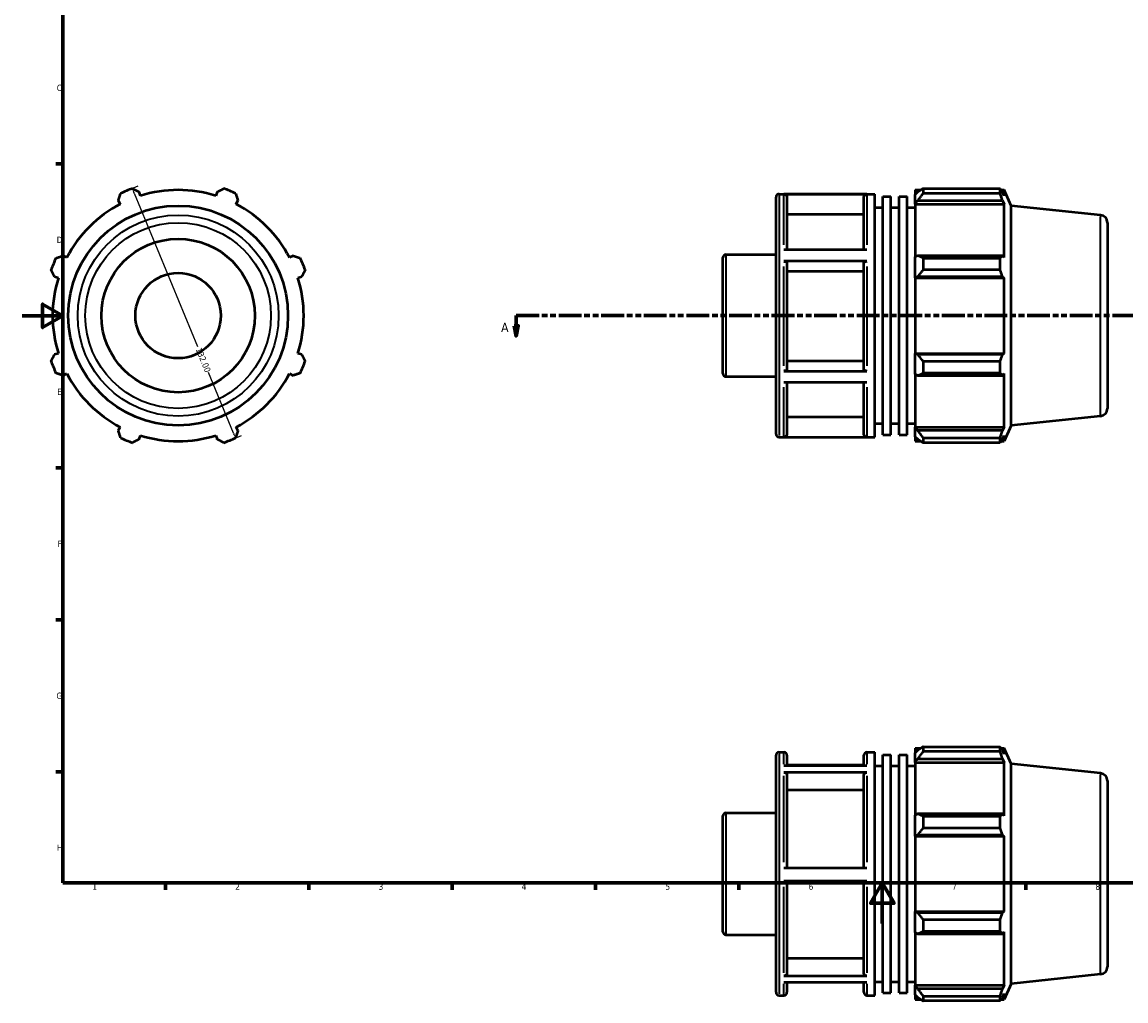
# Model space of a CAD drawing. Header units: millimetres. Extents: x 0 to 905, y -38 to 919.
# Tile 1 of 4: x 0 to 540, y -38 to 441. Entities that reach past the tile are written whole.
import ezdxf

# ---------------------------------------------------------------- set-up
doc = ezdxf.new("R2010")
doc.units = ezdxf.units.MM
doc.linetypes.add('DOUBLE_DASH_CHAIN', pattern=[1.2403, 0.6614, -0.0827, 0.1654, -0.0827, 0.1654, -0.0827])
for name, color, linetype, lineweight in [('Border (ANSI)', 7, 'Continuous', 70), ('Dimension (ANSI)', 7, 'Continuous', 25), ('Section Line (ANSI)', 7, 'DOUBLE_DASH_CHAIN', 70), ('Visible (ANSI)', 7, 'Continuous', 50), ('Visible Narrow (ANSI)', 7, 'Continuous', 35)]:
    doc.layers.add(name, color=color, linetype=linetype, lineweight=lineweight)
doc.styles.add('Label Text (ANSI)', font='tahoma.ttf')
doc.styles.add('Note Text (ANSI)', font='tahoma.ttf')
doc.dimstyles.new('Default - mm (ANSI)', dxfattribs={"dimtxt": 3.048, "dimasz": 2.5, "dimexe": 3.175, "dimexo": 1.6002, "dimgap": 0.8, "dimtad": 0, "dimtoh": 1, "dimrnd": 1e-08, "dimzin": 4, "dimdsep": 46, "dimtxsty": 'Note Text (ANSI)', "dimcen": 0.09, "dimdle": 10, "dimclrd": 256, "dimclre": 256, "dimclrt": 256, "dimadec": 1, "dimazin": 1, "dimtfac": 1, "dimtofl": 0, "dimtmove": 0, "dimatfit": 3, "dimfxl": 1, "dimtolj": 1, "dimtzin": 4, "dimlwd": -1, "dimlwe": -1, "dimarcsym": 0})

# ---------------------------------------------------------------- blocks, each defined once
blk = doc.blocks.new('Borders Default Border')
at = {"layer": 'Border (ANSI)'}
for p, q in [((20, 371.25), (16.55, 371.25)), ((20, 222.75), (16.55, 222.75)), ((20, 148.5), (16.55, 148.5)), ((20, 74.25), (16.55, 74.25)), ((70.08, 20), (70.08, 16.55)), ((140.17, 20), (140.17, 16.55)), ((210.25, 20), (210.25, 16.55)), ((280.33, 20), (280.33, 16.55)), ((350.42, 20), (350.42, 16.55)), ((490.58, 20), (490.58, 16.55))]:
    blk.add_line(p, q, dxfattribs=at)
at = {"layer": 'Border (ANSI)', "flags": 128}
for points in [[(20, 20), (20, 574), (821, 574), (821, 20), (20, 20)], [(0, 297), (20, 297), (10, 302.77), (10, 291.23), (20, 297)], [(420.5, 0), (420.5, 20), (414.73, 10), (426.27, 10), (420.5, 20)]]:
    blk.add_lwpolyline(points, dxfattribs=at)
at = {"layer": 'Border (ANSI)', "char_height": 3.05, "attachment_point": 7, "style": 'Note Text (ANSI)'}
for s, insert in [('C', (16.95, 406.8)), ('D', (16.96, 332.6)), ('E', (17.21, 258.35)), ('F', (17.29, 184.1)), ('G', (16.81, 109.79)), ('H', (16.97, 35.6)), ('1', (34.35, 16.55)), ('2', (104.2, 16.55)), ('3', (174.26, 16.49)), ('4', (244.23, 16.55)), ('5', (314.48, 16.49)), ('6', (384.49, 16.49)), ('7', (454.6, 16.55)), ('8', (524.63, 16.48))]:
    blk.add_mtext(s, dxfattribs=dict(at, insert=insert))
blk = doc.blocks.new('2dTransSection0')
at = {"layer": 'Section Line (ANSI)', "linetype": 'DOUBLE_DASH_CHAIN', "ltscale": 16.783997}
blk.add_line((241.5, 297.11), (689.87, 297.11), dxfattribs=at)
at = {"layer": 'Section Line (ANSI)', "linetype": 'Continuous'}
for p, q in [((241.5, 297.11), (252.71, 297.11)), ((241.5, 297.11), (241.5, 292.11)), ((678.66, 297.11), (689.87, 297.11)), ((689.87, 297.11), (689.87, 292.11)), ((240.5, 292.11), (241.5, 287.11)), ((242.5, 292.11), (240.5, 292.11)), ((241.5, 292.11), (241.5, 287.11)), ((241.5, 287.11), (242.5, 292.11)), ((688.87, 292.11), (689.87, 287.11)), ((690.87, 292.11), (688.87, 292.11)), ((689.87, 292.11), (689.87, 287.11)), ((689.87, 287.11), (690.87, 292.11))]:
    blk.add_line(p, q, dxfattribs=at)
at = {"layer": 'Section Line (ANSI)', "linetype": 'Continuous', "flags": 128}
for points in [[(240.5, 292.11), (241.5, 287.11), (242.5, 292.11), (240.5, 292.11)], [(688.87, 292.11), (689.87, 287.11), (690.87, 292.11), (688.87, 292.11)]]:
    blk.add_lwpolyline(points, dxfattribs=at)
at = {"layer": 'Section Line (ANSI)'}
for points in [[(240.5, 292.11), (241.5, 287.11), (242.5, 292.11), (240.5, 292.11)], [(688.87, 292.11), (689.87, 287.11), (690.87, 292.11), (688.87, 292.11)]]:
    blk.add_solid(points, dxfattribs=at)
at = {"layer": 'Section Line (ANSI)', "char_height": 4.57, "attachment_point": 7, "style": 'Label Text (ANSI)'}
for insert in [(234.13, 289.04), (693.34, 289.04)]:
    blk.add_mtext('A', dxfattribs=dict(at, insert=insert))
blk = doc.blocks.new('*D10')
at = {"layer": 'Defpoints', "color": 0, "transparency": 16777216}
for p in [(51.02, 358.08), (101.54, 236.13), (104.32, 237.28)]:
    blk.add_point(p, dxfattribs=at)
at = {"layer": 'Dimension (ANSI)', "transparency": 16777216}
for p, q in [((52.5, 358.7), (56.74, 360.45)), ((54.76, 356.93), (85.82, 281.94)), ((103.36, 239.59), (91.05, 269.31)), ((103.02, 236.74), (107.25, 238.5))]:
    blk.add_line(p, q, dxfattribs=at)
for points in [[(55.14, 357.09), (54.38, 356.77), (53.8, 359.24)], [(103.75, 239.75), (102.98, 239.43), (104.32, 237.28)]]:
    blk.add_solid(points, dxfattribs=at)
at = {"layer": 'Dimension (ANSI)', "transparency": 16777216, "insert": (87.59, 281.81), "char_height": 3.048, "attachment_point": 1, "rotation": 292.5, "style": 'Note Text (ANSI)'}
blk.add_mtext('\\A1;132.00', dxfattribs=at)

msp = doc.modelspace()

# ---------------------------------------------------------------- linework, layer by layer
at = {"layer": 'Visible (ANSI)'}
for p, q in [((57.823, 355.647), (57.228, 357.536)), ((95.333, 357.536), (94.738, 355.647)), ((370.031, 356.508), (416.874, 356.508)), ((413.003, 356.398), (372.403, 356.398)), ((416.874, 237.708), (416.874, 356.508)), ((436.531, 358.488), (436.531, 356.277)), ((436.531, 358.488), (439.341, 358.488)), ((437.851, 357.536), (436.531, 356.277)), ((436.531, 352.138), (436.531, 356.277)), ((440.491, 359.209), (440.491, 356.823)), ((440.491, 359.209), (478.05, 359.209)), ((478.05, 356.823), (440.491, 356.823)), ((478.05, 356.823), (478.05, 359.209)), ((478.563, 358.488), (480.107, 358.488)), ((480.107, 355.647), (479.226, 357.536)), ((483.531, 350.798), (480.107, 358.488)), ((480.107, 355.647), (480.107, 358.488)), ((47.024, 353.309), (47.938, 351.553)), ((104.623, 351.553), (105.537, 353.309)), ((368.531, 239.208), (368.531, 355.008)), ((373.903, 354.895), (373.903, 329.359)), ((411.503, 329.359), (411.503, 354.895)), ((420.806, 238.896), (420.806, 355.32)), ((420.806, 355.32), (424.737, 355.32)), ((424.737, 238.896), (424.737, 355.32)), ((428.668, 238.896), (428.668, 355.32)), ((428.668, 355.32), (432.6, 355.32)), ((432.6, 238.896), (432.6, 355.32)), ((436.531, 352.138), (437.851, 353.309)), ((436.531, 351.553), (436.531, 352.138)), ((436.531, 351.553), (436.531, 325.755)), ((436.531, 351.553), (480.107, 351.553)), ((437.851, 353.309), (479.226, 353.309)), ((479.226, 353.309), (480.107, 351.553)), ((480.107, 325.45), (480.107, 351.553)), ((483.531, 243.418), (483.531, 350.798)), ((527.173, 346.211), (483.531, 350.798)), ((411.503, 346.476), (373.903, 346.476)), ((416.874, 349.908), (420.806, 349.908)), ((424.737, 349.908), (428.668, 349.908)), ((432.6, 349.908), (436.531, 349.908)), ((530.531, 342.482), (530.531, 251.735)), ((372.403, 329.359), (413.003, 329.359)), ((21.836, 325.45), (20.08, 326.365)), ((132.482, 326.365), (130.725, 325.45)), ((342.531, 268.801), (342.531, 325.415)), ((344.031, 326.915), (368.531, 326.915)), ((437.851, 326.365), (436.531, 325.755)), ((436.531, 315.764), (436.531, 325.755)), ((479.226, 326.365), (437.851, 326.365)), ((440.491, 325.218), (440.491, 319.456)), ((440.491, 325.218), (478.05, 325.218)), ((478.05, 319.456), (478.05, 325.218)), ((480.107, 325.45), (479.226, 326.365)), ((413.003, 323.626), (372.403, 323.626)), ((373.903, 322.875), (373.903, 270.785)), ((411.503, 318.665), (373.903, 318.665)), ((411.503, 270.785), (411.503, 322.875)), ((478.05, 319.456), (440.491, 319.456)), ((15.853, 316.161), (17.741, 315.565)), ((134.82, 315.565), (136.708, 316.161)), ((436.531, 315.764), (437.851, 316.161)), ((436.531, 315.565), (436.531, 315.764)), ((436.531, 315.565), (436.531, 278.651)), ((436.531, 315.565), (480.107, 315.565)), ((437.851, 316.161), (479.226, 316.161)), ((479.226, 316.161), (480.107, 315.565)), ((480.107, 278.651), (480.107, 315.565)), ((17.741, 278.651), (15.853, 278.055)), ((136.708, 278.055), (134.82, 278.651)), ((436.531, 278.452), (436.531, 278.651)), ((436.531, 278.651), (480.107, 278.651)), ((437.851, 278.055), (436.531, 278.452)), ((436.531, 268.461), (436.531, 278.452)), ((479.226, 278.055), (437.851, 278.055)), ((480.107, 278.651), (479.226, 278.055)), ((372.403, 270.034), (413.003, 270.034)), ((373.903, 274.992), (411.503, 274.992)), ((440.491, 274.76), (440.491, 268.998)), ((440.491, 274.76), (478.05, 274.76)), ((478.05, 268.998), (478.05, 274.76)), ((20.08, 267.852), (21.836, 268.766)), ((130.725, 268.766), (132.482, 267.852)), ((344.031, 267.301), (368.531, 267.301)), ((436.531, 268.461), (437.851, 267.852)), ((436.531, 268.461), (436.531, 242.663)), ((437.851, 267.852), (479.226, 267.852)), ((478.05, 268.998), (440.491, 268.998)), ((479.226, 267.852), (480.107, 268.766)), ((480.107, 242.663), (480.107, 268.766)), ((413.003, 264.336), (372.403, 264.336)), ((373.903, 264.336), (373.903, 239.285)), ((411.503, 239.285), (411.503, 264.336)), ((373.903, 247.698), (411.503, 247.698)), ((416.874, 244.308), (420.806, 244.308)), ((424.737, 244.308), (428.668, 244.308)), ((432.6, 244.308), (436.531, 244.308)), ((483.531, 243.418), (480.107, 235.728)), ((527.173, 248.005), (483.531, 243.418)), ((47.938, 242.663), (47.024, 240.907)), ((57.228, 236.681), (57.823, 238.569)), ((94.738, 238.569), (95.333, 236.681)), ((105.537, 240.907), (104.623, 242.663)), ((370.031, 237.708), (416.874, 237.708)), ((372.403, 237.783), (413.003, 237.783)), ((420.806, 238.896), (424.737, 238.896)), ((428.668, 238.896), (432.6, 238.896)), ((436.531, 242.078), (436.531, 242.663)), ((436.531, 242.663), (480.107, 242.663)), ((436.531, 237.94), (436.531, 242.078)), ((437.851, 240.907), (436.531, 242.078)), ((436.531, 237.94), (437.851, 236.681)), ((436.531, 237.94), (436.531, 235.728)), ((479.226, 240.907), (437.851, 240.907)), ((480.107, 242.663), (479.226, 240.907)), ((479.226, 236.681), (480.107, 238.569)), ((480.107, 235.728), (480.107, 238.569)), ((436.531, 235.728), (439.341, 235.728)), ((440.491, 237.393), (440.491, 235.007)), ((440.491, 237.393), (478.05, 237.393)), ((478.05, 235.007), (440.491, 235.007)), ((478.05, 235.007), (478.05, 237.393)), ((478.563, 235.728), (480.107, 235.728)), ((440.491, 86.449), (440.491, 84.063)), ((440.491, 86.449), (478.05, 86.449)), ((478.05, 84.063), (478.05, 86.449)), ((368.531, -33.552), (368.531, 82.248)), ((370.031, 83.748), (372.403, 83.748)), ((373.903, 82.248), (373.903, 77.219)), ((411.503, 77.219), (411.503, 82.248)), ((413.003, 83.748), (416.874, 83.748)), ((416.874, -35.052), (416.874, 83.748)), ((420.806, -33.864), (420.806, 82.56)), ((420.806, 82.56), (424.737, 82.56)), ((424.737, -33.864), (424.737, 82.56)), ((428.668, -33.864), (428.668, 82.56)), ((428.668, 82.56), (432.6, 82.56)), ((432.6, -33.864), (432.6, 82.56)), ((436.531, 85.728), (436.531, 83.517)), ((436.531, 85.728), (439.341, 85.728)), ((437.851, 84.776), (436.531, 83.517)), ((436.531, 79.378), (436.531, 83.517)), ((478.05, 84.063), (440.491, 84.063)), ((478.563, 85.728), (480.107, 85.728)), ((480.107, 82.887), (479.226, 84.776)), ((483.531, 78.038), (480.107, 85.728)), ((480.107, 82.887), (480.107, 85.728)), ((372.403, 77.219), (413.003, 77.219)), ((411.503, 77.5), (373.903, 77.5)), ((416.874, 77.148), (420.806, 77.148)), ((424.737, 77.148), (428.668, 77.148)), ((432.6, 77.148), (436.531, 77.148)), ((436.531, 79.378), (437.851, 80.549)), ((436.531, 78.793), (436.531, 79.378)), ((436.531, 78.793), (436.531, 52.995)), ((436.531, 78.793), (480.107, 78.793)), ((437.851, 80.549), (479.226, 80.549)), ((479.226, 80.549), (480.107, 78.793)), ((480.107, 52.69), (480.107, 78.793)), ((483.531, -29.342), (483.531, 78.038)), ((527.173, 73.451), (483.531, 78.038)), ((413.003, 73.889), (372.403, 73.889)), ((373.903, 72.588), (373.903, 27.337)), ((411.503, 27.337), (411.503, 72.588)), ((411.503, 65.297), (373.903, 65.297)), ((530.531, 69.722), (530.531, -21.025)), ((344.031, 54.155), (368.531, 54.155)), ((342.531, -3.959), (342.531, 52.655)), ((437.851, 53.604), (436.531, 52.995)), ((436.531, 43.004), (436.531, 52.995)), ((479.226, 53.604), (437.851, 53.604)), ((440.491, 52.458), (440.491, 46.696)), ((440.491, 52.458), (478.05, 52.458)), ((478.05, 46.696), (478.05, 52.458)), ((480.107, 52.69), (479.226, 53.604)), ((436.531, 43.004), (437.851, 43.401)), ((437.851, 43.401), (479.226, 43.401)), ((478.05, 46.696), (440.491, 46.696)), ((479.226, 43.401), (480.107, 42.805)), ((436.531, 42.805), (436.531, 43.004)), ((436.531, 42.805), (436.531, 5.891)), ((436.531, 42.805), (480.107, 42.805)), ((480.107, 5.891), (480.107, 42.805)), ((372.403, 27.337), (413.003, 27.337)), ((413.003, 20.737), (372.403, 20.737)), ((373.903, 20.737), (373.903, -24.233)), ((411.503, -24.233), (411.503, 20.737)), ((436.531, 5.692), (436.531, 5.891)), ((436.531, 5.891), (480.107, 5.891)), ((436.531, -4.299), (436.531, 5.692)), ((437.851, 5.295), (436.531, 5.692)), ((480.107, 5.891), (479.226, 5.295)), ((479.226, 5.295), (437.851, 5.295)), ((440.491, 2), (440.491, -3.762)), ((440.491, 2), (478.05, 2)), ((478.05, -3.762), (478.05, 2)), ((436.531, -4.299), (436.531, -30.097)), ((436.531, -4.299), (437.851, -4.908)), ((437.851, -4.908), (479.226, -4.908)), ((478.05, -3.762), (440.491, -3.762)), ((479.226, -4.908), (480.107, -3.994)), ((480.107, -30.097), (480.107, -3.994)), ((344.031, -5.459), (368.531, -5.459)), ((373.903, -16.947), (411.503, -16.947)), ((372.403, -25.534), (413.003, -25.534)), ((527.173, -24.755), (483.531, -29.342)), ((413.003, -28.804), (372.403, -28.804)), ((373.903, -28.804), (373.903, -33.552)), ((411.503, -33.552), (411.503, -28.804)), ((416.874, -28.452), (420.806, -28.452)), ((424.737, -28.452), (428.668, -28.452)), ((432.6, -28.452), (436.531, -28.452)), ((436.531, -30.682), (436.531, -30.097)), ((436.531, -30.097), (480.107, -30.097)), ((436.531, -34.821), (436.531, -30.682)), ((437.851, -31.853), (436.531, -30.682)), ((479.226, -31.853), (437.851, -31.853)), ((480.107, -30.097), (479.226, -31.853)), ((483.531, -29.342), (480.107, -37.032)), ((370.031, -35.052), (372.403, -35.052)), ((413.003, -35.052), (416.874, -35.052)), ((420.806, -33.864), (424.737, -33.864)), ((428.668, -33.864), (432.6, -33.864)), ((436.531, -34.821), (436.531, -37.032)), ((436.531, -34.821), (437.851, -36.079)), ((436.531, -37.032), (439.341, -37.032)), ((440.491, -35.367), (440.491, -37.753)), ((440.491, -35.367), (478.05, -35.367)), ((478.05, -37.753), (440.491, -37.753)), ((478.05, -37.753), (478.05, -35.367)), ((478.563, -37.032), (480.107, -37.032)), ((479.226, -36.079), (480.107, -34.191)), ((480.107, -37.032), (480.107, -34.191))]:
    msp.add_line(p, q, dxfattribs=at)
for radius in [53.69, 37.5, 20.865]:
    msp.add_circle((76.281, 297.108), radius, dxfattribs=at)
for centre, radius, start, end in [((76.281, 297.108), 66, 109.79198, 115.20802), ((76.281, 297.108), 61.38, 72.5, 107.5), ((76.281, 297.108), 66, 64.79198, 70.20802), ((370.031, 355.008), 1.5, 90, 180), ((76.281, 297.108), 61.38, 117.5, 152.5), ((76.281, 297.108), 61.38, 27.5, 62.5), ((526.781, 342.482), 3.75, 0, 84), ((76.281, 297.108), 66, 154.79198, 160.20802), ((76.281, 297.108), 66, 19.79198, 25.20802), ((344.031, 325.415), 1.5, 90, 180), ((76.281, 297.108), 61.38, 162.5, 197.5), ((76.281, 297.108), 61.38, 342.5, 17.5), ((76.281, 297.108), 66, 199.79198, 205.20802), ((76.281, 297.108), 66, 334.79198, 340.20802), ((76.281, 297.108), 61.38, 207.5, 242.5), ((76.281, 297.108), 61.38, 297.5, 332.5), ((344.031, 268.801), 1.5, 180, 270), ((526.781, 251.735), 3.75, 276, 0), ((76.281, 297.108), 61.38, 252.5, 287.5), ((370.031, 239.208), 1.5, 180, 270), ((76.281, 297.108), 66, 244.79198, 250.20802), ((76.281, 297.108), 66, 289.79198, 295.20802), ((370.031, 82.248), 1.5, 90, 180), ((372.403, 82.248), 1.5, 0, 90), ((413.003, 82.248), 1.5, 90, 180), ((526.781, 69.722), 3.75, 0, 84), ((344.031, 52.655), 1.5, 90, 180), ((344.031, -3.959), 1.5, 180, 270), ((526.781, -21.025), 3.75, 276, 0), ((370.031, -33.552), 1.5, 180, 270), ((372.403, -33.552), 1.5, 270, 0), ((413.003, -33.552), 1.5, 180, 270)]:
    msp.add_arc(centre, radius, start, end, dxfattribs=at)
for points, weights in [([(47.024, 353.309), (47.586, 355.03), (48.171, 356.823)], [1.00379628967, 1.00230553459, 1]), ([(53.933, 359.209), (55.614, 358.355), (57.228, 357.536)], [1, 1.00230553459, 1.00379628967]), ([(95.333, 357.536), (96.947, 358.355), (98.629, 359.209)], [1.00379628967, 1.00230553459, 1]), ([(104.39, 356.823), (104.975, 355.03), (105.537, 353.309)], [1, 1.00230553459, 1.00379628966]), ([(440.491, 359.209), (439.118, 358.355), (437.851, 357.536)], [1.01220258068, 1.0088308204, 1.00464949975]), ([(437.851, 353.309), (439.118, 355.03), (440.491, 356.823)], [1.00464949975, 1.0088308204, 1.01220258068]), ([(478.05, 359.209), (478.662, 358.355), (479.226, 357.536)], [1, 1.00230553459, 1.00379628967]), ([(479.226, 353.309), (478.662, 355.03), (478.05, 356.823)], [1.00379628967, 1.00230553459, 1]), ([(16.566, 325.218), (18.359, 325.803), (20.08, 326.365)], [1, 1.00230553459, 1.00379628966]), ([(132.482, 326.365), (134.203, 325.803), (135.995, 325.218)], [1.00379628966, 1.00230553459, 1]), ([(440.491, 325.218), (439.118, 325.803), (437.851, 326.365)], [1.01220258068, 1.0088308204, 1.00464949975]), ([(478.05, 325.218), (478.662, 325.803), (479.226, 326.365)], [1, 1.00230553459, 1.00379628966]), ([(15.853, 316.161), (15.033, 317.775), (14.179, 319.456)], [1.00379628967, 1.00230553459, 1]), ([(138.382, 319.456), (137.528, 317.775), (136.708, 316.161)], [1, 1.00230553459, 1.00379628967]), ([(437.851, 316.161), (439.118, 317.775), (440.491, 319.456)], [1.00464949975, 1.0088308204, 1.01220258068]), ([(479.226, 316.161), (478.662, 317.775), (478.05, 319.456)], [1.00379628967, 1.00230553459, 1]), ([(14.179, 274.76), (15.033, 276.441), (15.853, 278.055)], [1, 1.00230553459, 1.00379628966]), ([(136.708, 278.055), (137.528, 276.441), (138.382, 274.76)], [1.00379628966, 1.00230553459, 1]), ([(440.491, 274.76), (439.118, 276.441), (437.851, 278.055)], [1.01220258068, 1.0088308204, 1.00464949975]), ([(478.05, 274.76), (478.662, 276.441), (479.226, 278.055)], [1, 1.00230553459, 1.00379628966]), ([(20.08, 267.852), (18.359, 268.413), (16.566, 268.998)], [1.00379628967, 1.00230553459, 1]), ([(135.995, 268.998), (134.203, 268.413), (132.482, 267.852)], [1, 1.00230553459, 1.00379628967]), ([(437.851, 267.852), (439.118, 268.413), (440.491, 268.998)], [1.00464949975, 1.0088308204, 1.01220258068]), ([(479.226, 267.852), (478.662, 268.413), (478.05, 268.998)], [1.00379628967, 1.00230553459, 1]), ([(48.171, 237.393), (47.586, 239.186), (47.024, 240.907)], [1, 1.00230553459, 1.00379628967]), ([(105.537, 240.907), (104.975, 239.186), (104.39, 237.393)], [1.00379628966, 1.00230553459, 1]), ([(440.491, 237.393), (439.118, 239.186), (437.851, 240.907)], [1.01220258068, 1.0088308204, 1.00464949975]), ([(478.05, 237.393), (478.662, 239.186), (479.226, 240.907)], [1, 1.00230553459, 1.00379628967]), ([(57.228, 236.681), (55.614, 235.861), (53.933, 235.007)], [1.00379628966, 1.00230553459, 1]), ([(98.629, 235.007), (96.947, 235.861), (95.333, 236.681)], [1, 1.00230553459, 1.00379628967]), ([(437.851, 236.681), (439.118, 235.861), (440.491, 235.007)], [1.00464949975, 1.0088308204, 1.01220258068]), ([(479.226, 236.681), (478.662, 235.861), (478.05, 235.007)], [1.00379628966, 1.00230553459, 1]), ([(440.491, 86.449), (439.118, 85.595), (437.851, 84.776)], [1.01220258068, 1.0088308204, 1.00464949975]), ([(478.05, 86.449), (478.662, 85.595), (479.226, 84.776)], [1, 1.00230553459, 1.00379628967]), ([(437.851, 80.549), (439.118, 82.27), (440.491, 84.063)], [1.00464949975, 1.0088308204, 1.01220258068]), ([(479.226, 80.549), (478.662, 82.27), (478.05, 84.063)], [1.00379628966, 1.00230553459, 1]), ([(440.491, 52.458), (439.118, 53.043), (437.851, 53.604)], [1.01220258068, 1.0088308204, 1.00464949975]), ([(478.05, 52.458), (478.662, 53.043), (479.226, 53.604)], [1, 1.00230553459, 1.00379628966]), ([(437.851, 43.401), (439.118, 45.015), (440.491, 46.696)], [1.00464949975, 1.0088308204, 1.01220258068]), ([(479.226, 43.401), (478.662, 45.015), (478.05, 46.696)], [1.00379628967, 1.00230553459, 1]), ([(440.491, 2), (439.118, 3.681), (437.851, 5.295)], [1.01220258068, 1.0088308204, 1.00464949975]), ([(478.05, 2), (478.662, 3.681), (479.226, 5.295)], [1, 1.00230553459, 1.00379628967]), ([(437.851, -4.908), (439.118, -4.347), (440.491, -3.762)], [1.00464949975, 1.0088308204, 1.01220258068]), ([(479.226, -4.908), (478.662, -4.347), (478.05, -3.762)], [1.00379628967, 1.00230553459, 1]), ([(440.491, -35.367), (439.118, -33.574), (437.851, -31.853)], [1.01220258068, 1.0088308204, 1.00464949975]), ([(478.05, -35.367), (478.662, -33.574), (479.226, -31.853)], [1, 1.00230553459, 1.00379628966]), ([(437.851, -36.079), (439.118, -36.899), (440.491, -37.753)], [1.00464949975, 1.0088308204, 1.01220258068]), ([(479.226, -36.079), (478.662, -36.899), (478.05, -37.753)], [1.00379628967, 1.00230553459, 1])]:
    msp.add_rational_spline(points, weights, degree=2, dxfattribs=at)
for points, knots in [([(372.403, 356.398), (372.588, 356.398), (372.805, 356.355), (373.147, 356.213), (373.332, 356.09), (373.594, 355.827), (373.717, 355.642), (373.859, 355.299), (373.903, 355.081), (373.903, 354.895)], [0, 0, 0, 0, 0.05550275, 0.05550275, 0.11105804, 0.11105804, 0.16667869, 0.16667869, 0.22235638, 0.22235638, 0.22235638, 0.22235638]), ([(411.503, 354.895), (411.503, 355.081), (411.546, 355.299), (411.688, 355.642), (411.811, 355.827), (412.073, 356.09), (412.258, 356.213), (412.6, 356.355), (412.818, 356.398), (413.003, 356.398)], [0.66708829, 0.66708829, 0.66708829, 0.66708829, 0.72276599, 0.72276599, 0.77838664, 0.77838664, 0.83394193, 0.83394193, 0.88944468, 0.88944468, 0.88944468, 0.88944468]), ([(372.403, 323.626), (372.588, 323.626), (372.805, 323.604), (373.147, 323.534), (373.332, 323.472), (373.594, 323.341), (373.717, 323.248), (373.859, 323.077), (373.903, 322.968), (373.903, 322.875)], [0, 0, 0, 0, 0.05550275, 0.05550275, 0.11105804, 0.11105804, 0.16667869, 0.16667869, 0.22235638, 0.22235638, 0.22235638, 0.22235638]), ([(411.503, 322.875), (411.503, 322.968), (411.546, 323.077), (411.688, 323.248), (411.811, 323.341), (412.073, 323.472), (412.258, 323.534), (412.6, 323.604), (412.818, 323.626), (413.003, 323.626)], [0.66708829, 0.66708829, 0.66708829, 0.66708829, 0.72276599, 0.72276599, 0.77838664, 0.77838664, 0.83394193, 0.83394193, 0.88944468, 0.88944468, 0.88944468, 0.88944468]), ([(373.903, 270.785), (373.903, 270.693), (373.859, 270.584), (373.717, 270.412), (373.594, 270.32), (373.332, 270.189), (373.147, 270.127), (372.805, 270.056), (372.588, 270.034), (372.403, 270.034)], [0.66688169, 0.66688169, 0.66688169, 0.66688169, 0.72251474, 0.72251474, 0.77810873, 0.77810873, 0.83365797, 0.83365797, 0.88917123, 0.88917123, 0.88917123, 0.88917123]), ([(413.003, 270.034), (412.818, 270.034), (412.6, 270.056), (412.258, 270.127), (412.073, 270.189), (411.811, 270.32), (411.688, 270.412), (411.546, 270.584), (411.503, 270.693), (411.503, 270.785)], [0, 0, 0, 0, 0.05551326, 0.05551326, 0.1110625, 0.1110625, 0.16665649, 0.16665649, 0.22228953, 0.22228953, 0.22228953, 0.22228953]), ([(373.903, 239.285), (373.903, 239.1), (373.859, 238.882), (373.717, 238.539), (373.594, 238.354), (373.332, 238.092), (373.147, 237.969), (372.805, 237.827), (372.588, 237.783), (372.403, 237.783)], [0.66688169, 0.66688169, 0.66688169, 0.66688169, 0.72251474, 0.72251474, 0.77810873, 0.77810873, 0.83365797, 0.83365797, 0.88917123, 0.88917123, 0.88917123, 0.88917123]), ([(413.003, 237.783), (412.818, 237.783), (412.6, 237.827), (412.258, 237.969), (412.073, 238.092), (411.811, 238.354), (411.688, 238.539), (411.546, 238.882), (411.503, 239.1), (411.503, 239.285)], [0, 0, 0, 0, 0.05551326, 0.05551326, 0.1110625, 0.1110625, 0.16665649, 0.16665649, 0.22228953, 0.22228953, 0.22228953, 0.22228953]), ([(372.403, 73.889), (372.588, 73.889), (372.805, 73.852), (373.147, 73.729), (373.332, 73.622), (373.594, 73.395), (373.717, 73.235), (373.859, 72.938), (373.903, 72.749), (373.903, 72.588)], [0, 0, 0, 0, 0.05550275, 0.05550275, 0.11105804, 0.11105804, 0.16667869, 0.16667869, 0.22235638, 0.22235638, 0.22235638, 0.22235638]), ([(411.503, 72.588), (411.503, 72.749), (411.546, 72.938), (411.688, 73.235), (411.811, 73.395), (412.073, 73.622), (412.258, 73.729), (412.6, 73.852), (412.818, 73.889), (413.003, 73.889)], [0.66708829, 0.66708829, 0.66708829, 0.66708829, 0.72276599, 0.72276599, 0.77838664, 0.77838664, 0.83394193, 0.83394193, 0.88944468, 0.88944468, 0.88944468, 0.88944468]), ([(373.903, -24.233), (373.903, -24.394), (373.859, -24.583), (373.717, -24.88), (373.594, -25.04), (373.332, -25.267), (373.147, -25.374), (372.805, -25.497), (372.588, -25.534), (372.403, -25.534)], [0.66688169, 0.66688169, 0.66688169, 0.66688169, 0.72251474, 0.72251474, 0.77810873, 0.77810873, 0.83365797, 0.83365797, 0.88917123, 0.88917123, 0.88917123, 0.88917123]), ([(413.003, -25.534), (412.818, -25.534), (412.6, -25.497), (412.258, -25.374), (412.073, -25.267), (411.811, -25.04), (411.688, -24.88), (411.546, -24.583), (411.503, -24.394), (411.503, -24.233)], [0, 0, 0, 0, 0.05551326, 0.05551326, 0.1110625, 0.1110625, 0.16665649, 0.16665649, 0.22228953, 0.22228953, 0.22228953, 0.22228953])]:
    msp.add_open_spline(points, degree=3, knots=knots, dxfattribs=at)
at = {"layer": 'Visible Narrow (ANSI)'}
for p, q in [((372.403, 331.658), (372.403, 356.164)), ((413.003, 356.164), (413.003, 331.658)), ((370.031, 355.777), (370.031, 238.439)), ((527.173, 248.61), (527.173, 345.607)), ((344.031, 326.548), (344.031, 267.668)), ((372.403, 272.538), (372.403, 321.11)), ((413.003, 321.11), (413.003, 272.538)), ((372.403, 237.988), (372.403, 262.054)), ((413.003, 262.054), (413.003, 237.988)), ((370.031, 83.017), (370.031, -34.321)), ((372.403, 77.845), (372.403, 83.731)), ((413.003, 83.731), (413.003, 77.845)), ((372.403, 30.109), (372.403, 72.302)), ((413.003, 72.302), (413.003, 30.109)), ((527.173, -24.15), (527.173, 72.846)), ((344.031, 53.788), (344.031, -5.092)), ((372.403, -23.971), (372.403, 17.967)), ((413.003, 17.967), (413.003, -23.971)), ((372.403, -35.036), (372.403, -29.403)), ((413.003, -29.403), (413.003, -35.036))]:
    msp.add_line(p, q, dxfattribs=at)
for radius in [49.103, 45.373]:
    msp.add_circle((76.281, 297.108), radius, dxfattribs=at)

# ---------------------------------------------------------------- block references
msp.add_blockref('Borders Default Border', (0, 0))
at = {"layer": 'Section Line (ANSI)'}
msp.add_blockref('2dTransSection0', (0, 0), dxfattribs=at)

# ---------------------------------------------------------------- dimensions: what is measured, and where the dimension line sits
at = {"layer": 'Dimension (ANSI)'}
dim = msp.add_linear_dim(base=(104.318, 237.284), p1=(51.023, 358.084), p2=(101.538, 236.132), angle=112.5, dimstyle='Default - mm (ANSI)', override={"dimtoh": 0, "dimdec": 2, "dimtp": 0, "dimtm": 0, "dimtdec": 2, "dimatfit": 1}, dxfattribs=at)
dim.commit()
dim.dimension.update_dxf_attribs({"geometry": '*D10', "text_midpoint": (88.436, 275.625), "dimtype": 160})

doc.saveas('drawing.dxf')
